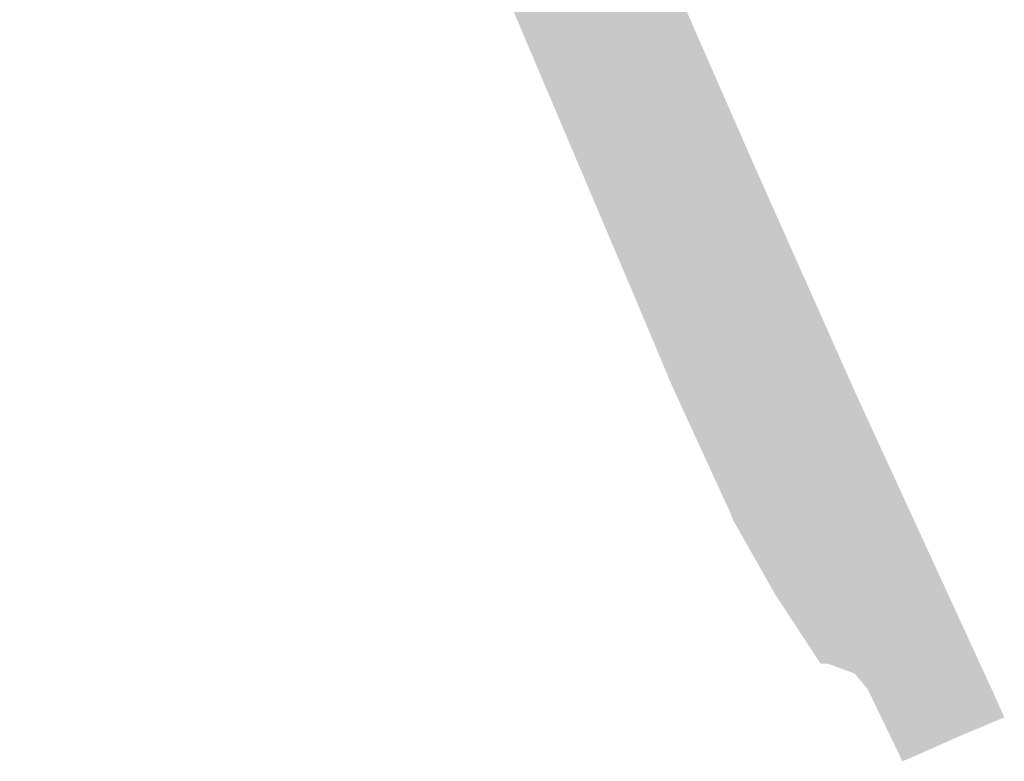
# Model space of a CAD drawing. Header units: metres. Extents: x 134347 to 136271, y 456733 to 459014.
# Tile 4 of 256: x 135702 to 135830, y 457614 to 457710. Entities that reach past the tile are written whole.
import ezdxf

# ---------------------------------------------------------------- set-up
doc = ezdxf.new("R2010")
doc.units = ezdxf.units.M
doc.layers.add('N-PV-WH-WATERLIJN-V', color=7, linetype='Continuous', lineweight=0, true_color=0x3ca0fa)

msp = doc.modelspace()

# ---------------------------------------------------------------- hatches: boundary and pattern name
at = {"layer": 'N-PV-WH-WATERLIJN-V'}
h = msp.add_hatch(color=256, dxfattribs=at)
h.dxf.hatch_style = 1
h.paths.add_polyline_path([(135824.923, 457617.226), (135819.696, 457614.903), (135817.172, 457613.813), (135812.662, 457623.169), (135810.951, 457625.222), (135807.528, 457626.477), (135806.552, 457626.477), (135800.658, 457635.461), (135795.176, 457645.138), (135794.763, 457646.198), (135788.317, 457660.246), (135787.253, 457662.565), (135784.768, 457668.479), (135782.516, 457673.84), (135765.799, 457713.26), (135763.823, 457717.861), (135760.542, 457725.5), (135759.044, 457728.988), (135725.931, 457807.779), (135721.368, 457816.623), (135718.23, 457822.329), (135712.811, 457831.458), (135706.822, 457840.302), (135701.118, 457847.72), (135696.269, 457854.852), (135691.074, 457860.52), (135680.891, 457872.184), (135665.181, 457888.802), (135644.646, 457909.629), (135628.065, 457927.595), (135621.732, 457934.845), (135616.125, 457941.295), (135589.24, 457970.683), (135586.155, 457974.055), (135454.5, 458118.623), (135472.679, 458133.183), (135481.115, 458124.056), (135492.417, 458112.374), (135501.954, 458102.517), (135533.595, 458070.421), (135563.257, 458039.895), (135603.187, 457994.818), (135626.86, 457967.431), (135640.55, 457952.595), (135661.37, 457931.769), (135677.627, 457915.792), (135689.321, 457900.672), (135701.585, 457885.266), (135714.99, 457867.293), (135723.261, 457855.31), (135730.391, 457843.328), (135736.951, 457831.346), (135744.937, 457815.084), (135764.331, 457770.864), (135777.967, 457736.251), (135778.482, 457736.525), (135785.151, 457720.366), (135797.452, 457692.266), (135811.105, 457661.597), (135829.074, 457622.511), (135830.403, 457619.521)])

doc.saveas('drawing.dxf')
